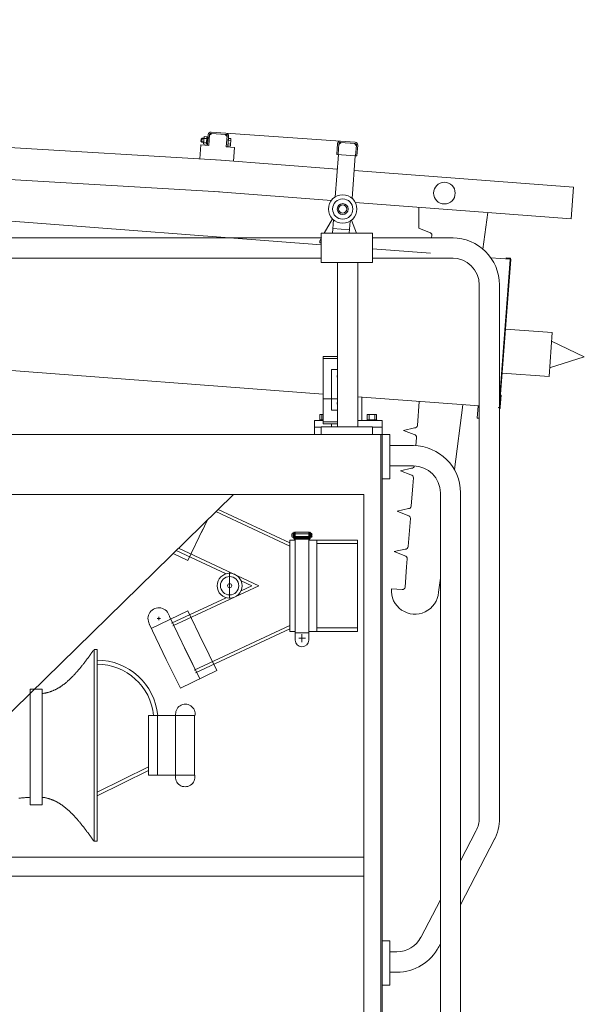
# Model space of a CAD drawing. Header units: metres. Extents: x -167 to 262, y -186 to 508.
# Tile 46 of 256: x 242.222 to 243.057, y -176.211 to -174.756. Entities that reach past the tile are written whole.
import ezdxf

# ---------------------------------------------------------------- set-up
doc = ezdxf.new("R2010")
doc.units = ezdxf.units.M
doc.header["$MEASUREMENT"] = 0

msp = doc.modelspace()

# ---------------------------------------------------------------- linework, layer by layer
at = {"color": 7, "linetype": 'Continuous', "lineweight": 13}
for p, q in [((239.0219, -174.7557), (242.5205, -174.9634)), ((239.0183, -174.8025), (242.5178, -175.0103)), ((239.0229, -174.8112), (242.6679, -175.0884)), ((242.5055, -174.9217), (242.5274, -174.9234)), ((242.4905, -174.9322), (242.4903, -174.935)), ((242.4903, -174.935), (242.4917, -174.9367)), ((242.4905, -174.9322), (242.4922, -174.9307)), ((242.4946, -174.9364), (242.4912, -174.9361)), ((242.495, -174.9315), (242.4916, -174.9312)), ((242.4922, -174.9307), (242.4917, -174.9367)), ((242.4946, -174.9369), (242.4917, -174.9367)), ((242.495, -174.931), (242.4922, -174.9307)), ((242.4952, -174.9284), (242.4944, -174.9394)), ((242.4986, -174.937), (242.4946, -174.9367)), ((242.499, -174.9315), (242.495, -174.9312)), ((242.4992, -174.9287), (242.4952, -174.9284)), ((242.4992, -174.9287), (242.4984, -174.9397)), ((242.4984, -174.9397), (242.4992, -174.9288)), ((242.4988, -174.9335), (242.5005, -174.9355)), ((242.4989, -174.9328), (242.5005, -174.9348)), ((242.501, -174.9289), (242.4992, -174.9288)), ((242.5, -174.9413), (242.5012, -174.9254)), ((242.501, -174.9289), (242.5001, -174.9399)), ((242.5032, -174.9256), (242.502, -174.9415)), ((242.5032, -174.9266), (242.5064, -174.9238)), ((242.5273, -174.9254), (242.5054, -174.9237)), ((242.529, -174.9285), (242.5263, -174.9253)), ((242.6966, -174.9351), (242.5274, -174.9234)), ((242.5279, -174.9435), (242.5291, -174.9275)), ((242.5311, -174.9277), (242.5299, -174.9436)), ((242.5309, -174.9311), (242.53, -174.9422)), ((242.5346, -174.9342), (242.5306, -174.9339)), ((242.5348, -174.9315), (242.5309, -174.9311)), ((242.5348, -174.9315), (242.534, -174.9425)), ((242.6942, -174.94), (242.6974, -174.9372)), ((242.7183, -174.9388), (242.6964, -174.9371)), ((242.6966, -174.9351), (242.7185, -174.9368)), ((242.4885, -174.9615), (242.4901, -174.9406)), ((242.502, -174.9415), (242.4901, -174.9406)), ((242.4984, -174.9397), (242.4944, -174.9394)), ((242.5001, -174.9399), (242.4984, -174.9397)), ((242.5299, -174.9436), (242.5279, -174.9435)), ((242.5399, -174.9444), (242.5279, -174.9435)), ((242.534, -174.9425), (242.53, -174.9422)), ((242.5342, -174.9397), (242.5302, -174.9394)), ((242.5399, -174.9444), (242.5383, -174.9648)), ((242.6911, -174.9547), (242.6923, -174.9388)), ((242.6943, -174.939), (242.6931, -174.9549)), ((242.7201, -174.9419), (242.7173, -174.9387)), ((242.719, -174.9569), (242.7202, -174.9409)), ((242.7222, -174.9411), (242.7209, -174.957)), ((242.5134, -174.9629), (242.6919, -174.9765)), ((242.6936, -174.9549), (242.6888, -175.0178)), ((242.6911, -174.9547), (242.719, -174.9569)), ((242.7185, -174.9568), (242.7137, -175.0197)), ((242.7209, -174.957), (242.719, -174.9569)), ((242.7168, -174.9784), (243.0412, -175.003)), ((242.5099, -175.0097), (242.6832, -175.0229)), ((243.0412, -175.003), (243.0376, -175.0498)), ((242.7184, -175.0256), (243.0376, -175.0498)), ((242.8125, -175.0327), (242.8125, -175.0638)), ((242.6725, -175.0714), (242.6847, -175.05)), ((242.6862, -175.0514), (242.6847, -175.0714)), ((242.7111, -175.0533), (242.7097, -175.0714)), ((242.7202, -175.0714), (242.7128, -175.0521)), ((242.6852, -175.0645), (242.7101, -175.0664)), ((242.828, -175.07), (242.8125, -175.0638)), ((242.828, -175.07), (242.8125, -175.0638)), ((241.7153, -175.078), (242.6688, -175.078)), ((242.6663, -175.0823), (242.6661, -175.0853)), ((242.6663, -175.0823), (242.6688, -175.078)), ((242.744, -175.078), (242.8634, -175.078)), ((242.8314, -175.078), (242.8317, -175.0743)), ((242.6661, -175.0853), (242.6679, -175.0854)), ((242.744, -175.0942), (242.8297, -175.1007)), ((241.7153, -175.1079), (242.6679, -175.1079)), ((242.744, -175.1079), (242.8632, -175.1079)), ((242.9187, -175.1075), (242.9474, -175.1097)), ((242.9317, -175.3184), (242.9475, -175.1102)), ((242.9319, -175.3283), (242.9485, -175.1103)), ((242.9417, -175.1077), (242.9416, -175.1087)), ((242.9416, -175.1087), (242.9466, -175.1091)), ((242.9417, -175.1077), (242.9467, -175.1081)), ((242.6924, -175.1145), (242.6924, -175.3571)), ((242.7223, -175.1145), (242.7223, -175.3571)), ((242.9018, -175.1478), (242.9018, -175.9355)), ((242.9317, -175.1475), (242.9317, -175.3306)), ((243.0095, -175.218), (242.9407, -175.2132)), ((242.6708, -175.309), (241.5122, -175.2208)), ((243.005, -175.2828), (243.0095, -175.218)), ((243.057, -175.2539), (243.0086, -175.2305)), ((242.6708, -175.2532), (242.6924, -175.2532)), ((242.6708, -175.35), (242.6708, -175.2532)), ((242.6708, -175.2562), (242.6924, -175.2562)), ((243.057, -175.2539), (243.0058, -175.2703)), ((242.6924, -175.2726), (242.6833, -175.2726)), ((242.6833, -175.2726), (242.6833, -175.3326)), ((242.9358, -175.2779), (243.005, -175.2828)), ((242.9018, -175.3265), (242.7223, -175.3129)), ((242.7282, -175.3133), (242.7282, -175.3478)), ((242.9329, -175.3284), (242.9343, -175.3105)), ((242.9333, -175.3104), (242.9343, -175.3105)), ((242.6708, -175.3161), (242.6924, -175.3161)), ((242.8103, -175.3551), (242.813, -175.3198)), ((242.8987, -175.3443), (242.9, -175.3264)), ((242.6663, -175.3389), (242.6708, -175.3389)), ((242.6663, -175.3389), (242.6663, -175.3468)), ((242.6693, -175.3468), (242.6693, -175.3389)), ((242.6833, -175.3326), (242.6924, -175.3326)), ((242.7501, -175.3389), (242.7362, -175.3389)), ((242.7362, -175.3468), (242.7362, -175.3389)), ((242.7392, -175.3389), (242.7392, -175.3468)), ((242.7472, -175.3468), (242.7472, -175.3389)), ((242.7501, -175.3389), (242.7501, -175.3468)), ((242.8987, -175.3443), (242.9018, -175.3446)), ((242.9317, -175.3306), (242.9317, -175.9381)), ((242.6583, -175.358), (242.6583, -175.3478)), ((242.6583, -175.3478), (242.6708, -175.3478)), ((242.6679, -175.358), (242.6583, -175.358)), ((242.6583, -175.358), (242.6583, -175.3679)), ((242.6663, -175.3468), (242.6708, -175.3468)), ((242.6663, -175.3478), (242.6663, -175.3468)), ((242.6708, -175.35), (242.6924, -175.35)), ((242.6708, -175.353), (242.6708, -175.35)), ((242.6708, -175.353), (242.6924, -175.353)), ((242.6833, -175.3571), (242.6833, -175.353)), ((242.7282, -175.3478), (242.7223, -175.3478)), ((242.7223, -175.3478), (242.7582, -175.3478)), ((242.7501, -175.3468), (242.7362, -175.3468)), ((242.7362, -175.3478), (242.7362, -175.3468)), ((242.7582, -175.358), (242.744, -175.358)), ((242.7502, -175.3478), (242.7502, -175.3468)), ((242.7582, -175.358), (242.7582, -175.3478)), ((242.7582, -175.358), (242.7582, -175.3679)), ((242.7897, -175.3625), (242.806, -175.3587)), ((242.7582, -175.3686), (242.0711, -175.3686)), ((242.7562, -175.3686), (242.7562, -176.7897)), ((242.7582, -175.3686), (242.7582, -176.7897)), ((242.7697, -175.3686), (242.7582, -175.3686)), ((242.7697, -175.4341), (242.7697, -175.3686)), ((242.7697, -175.3851), (242.8044, -175.3851)), ((242.7697, -175.415), (242.8044, -175.415)), ((242.7582, -175.4341), (242.7697, -175.4341)), ((241.7915, -175.4574), (242.7312, -175.4574)), ((242.1604, -175.8269), (242.5383, -175.4574)), ((242.7312, -175.4574), (242.7312, -176.7897)), ((242.8443, -175.4549), (242.8443, -176.7034)), ((242.8742, -175.4546), (242.8742, -176.7037)), ((242.6218, -175.5336), (242.5125, -175.4826)), ((242.6218, -175.5286), (242.516, -175.4792)), ((242.4911, -175.5132), (242.5002, -175.4946)), ((242.4933, -175.5086), (242.4709, -175.555)), ((242.6249, -175.5189), (242.6249, -175.5162)), ((242.6267, -175.5189), (242.6267, -175.5161)), ((242.6277, -175.5142), (242.6269, -175.5142)), ((242.6277, -175.5158), (242.627, -175.5158)), ((242.6277, -175.5192), (242.627, -175.5192)), ((242.6277, -175.513), (242.6277, -175.522)), ((242.6287, -175.513), (242.6277, -175.513)), ((242.6287, -175.522), (242.6287, -175.513)), ((242.6287, -175.5142), (242.6297, -175.5142)), ((242.6287, -175.5158), (242.6297, -175.5158)), ((242.6287, -175.5188), (242.6297, -175.5188)), ((242.6287, -175.5192), (242.6507, -175.5192)), ((242.6297, -175.513), (242.6497, -175.513)), ((242.6297, -175.513), (242.6297, -175.5153)), ((242.6297, -175.5206), (242.6297, -175.513)), ((242.6297, -175.5153), (242.6497, -175.5153)), ((242.6297, -175.5192), (242.6297, -175.5153)), ((242.6497, -175.513), (242.6497, -175.5153)), ((242.6497, -175.5206), (242.6497, -175.513)), ((242.6507, -175.5142), (242.6497, -175.5142)), ((242.6497, -175.5192), (242.6497, -175.5153)), ((242.6507, -175.5158), (242.6497, -175.5158)), ((242.6507, -175.5188), (242.6497, -175.5188)), ((242.6507, -175.513), (242.6517, -175.513)), ((242.6507, -175.522), (242.6507, -175.513)), ((242.6517, -175.513), (242.6517, -175.522)), ((242.6517, -175.5142), (242.6525, -175.5142)), ((242.6517, -175.5158), (242.6525, -175.5158)), ((242.6517, -175.5192), (242.6525, -175.5192)), ((242.6528, -175.5189), (242.6528, -175.5161)), ((242.6545, -175.5189), (242.6545, -175.5162)), ((242.6218, -175.5921), (242.6218, -175.5247)), ((242.6297, -175.5247), (242.6218, -175.5247)), ((242.6277, -175.521), (242.6269, -175.521)), ((242.6277, -175.5227), (242.6277, -175.522)), ((242.6287, -175.5227), (242.6277, -175.5227)), ((242.6287, -175.521), (242.6507, -175.521)), ((242.6287, -175.522), (242.6287, -175.5227)), ((242.629, -175.5223), (242.6504, -175.5223)), ((242.629, -175.5233), (242.6504, -175.5233)), ((242.6297, -175.5233), (242.6297, -175.581)), ((242.6497, -175.581), (242.6497, -175.5233)), ((242.7217, -175.5247), (242.6497, -175.5247)), ((242.6507, -175.522), (242.6507, -175.5227)), ((242.6507, -175.5227), (242.6517, -175.5227)), ((242.6517, -175.521), (242.6525, -175.521)), ((242.6517, -175.5227), (242.6517, -175.522)), ((242.6618, -175.6595), (242.6618, -175.5247)), ((242.7217, -175.5297), (242.6618, -175.5297)), ((242.7217, -175.5921), (242.7217, -175.5247)), ((242.4709, -175.555), (242.4492, -175.5445)), ((242.5276, -175.5745), (242.4537, -175.5401)), ((242.5761, -175.5921), (242.4572, -175.5367)), ((242.5328, -175.6109), (242.5328, -175.5725)), ((242.5761, -175.5921), (242.4488, -175.6515)), ((242.5654, -175.5921), (242.5497, -175.5848)), ((242.5654, -175.5921), (242.5497, -175.5994)), ((242.6218, -175.5921), (242.6218, -175.6595)), ((242.6297, -175.581), (242.6297, -175.6637)), ((242.6497, -175.6637), (242.6497, -175.581)), ((242.7217, -175.5921), (242.7217, -175.6595)), ((242.5276, -175.6098), (242.4468, -175.6474)), ((242.4709, -175.6292), (242.417, -175.6555)), ((242.4933, -175.6756), (242.4709, -175.6292)), ((242.4391, -175.7013), (242.4137, -175.6486)), ((242.4306, -175.6406), (242.4256, -175.6406)), ((242.4281, -175.6381), (242.4281, -175.6431)), ((242.4685, -175.6887), (242.4438, -175.6373)), ((242.6218, -175.6507), (242.4805, -175.7166)), ((242.6218, -175.6557), (242.4825, -175.7207)), ((242.6297, -175.6595), (242.6218, -175.6595)), ((242.6297, -175.6616), (242.6497, -175.6616)), ((242.6297, -175.6637), (242.6297, -175.6724)), ((242.6397, -175.6756), (242.6397, -175.6637)), ((242.7217, -175.6595), (242.6497, -175.6595)), ((242.6497, -175.6637), (242.6497, -175.6724)), ((242.7217, -175.6545), (242.6618, -175.6545)), ((242.4911, -175.6711), (242.5139, -175.7174)), ((242.6447, -175.6697), (242.6349, -175.6697)), ((242.3324, -175.6864), (242.3369, -175.6864)), ((242.3324, -175.9695), (242.3324, -175.6864)), ((242.3369, -175.9695), (242.3369, -175.6864)), ((242.4663, -175.6841), (242.4888, -175.7296)), ((242.468, -175.6875), (242.4887, -175.7296)), ((242.4375, -175.6979), (242.46, -175.7436)), ((242.5139, -175.7174), (242.46, -175.7436)), ((242.2379, -175.7448), (242.2559, -175.7448)), ((242.2379, -175.9156), (242.2379, -175.7448)), ((242.2559, -175.7448), (242.2559, -175.9156)), ((242.4127, -175.784), (242.4127, -175.8719)), ((242.4127, -175.784), (242.4811, -175.784)), ((242.4264, -175.784), (242.4264, -175.8719)), ((242.4527, -175.784), (242.4527, -175.8719)), ((242.4811, -175.784), (242.4811, -175.8719)), ((242.4127, -175.8596), (242.3369, -175.8969)), ((242.4127, -175.8652), (242.3369, -175.9025)), ((242.4127, -175.8719), (242.4811, -175.8719)), ((242.2559, -175.9156), (242.2379, -175.9156)), ((242.8973, -175.9539), (242.8742, -175.9984)), ((242.3324, -175.9695), (242.3369, -175.9695)), ((242.925, -175.9654), (242.8742, -176.0634)), ((241.9596, -175.9933), (242.7312, -175.9933)), ((241.9258, -176.0213), (242.7312, -176.0213)), ((242.8443, -176.0561), (242.8156, -176.1116)), ((242.7697, -176.1167), (242.7582, -176.1167)), ((242.7697, -176.1822), (242.7697, -176.1167)), ((242.8443, -176.1211), (242.8409, -176.1277)), ((242.7697, -176.1332), (242.7801, -176.1332)), ((242.7697, -176.1631), (242.7827, -176.1631)), ((242.7582, -176.1822), (242.7697, -176.1822))]:
    msp.add_line(p, q, dxfattribs=at)
for points in [[(242.9143, -175.0405), (242.9072, -175.0949)], [(242.8775, -175.3247), (242.8651, -175.4205)], [(242.744, -175.3686), (242.744, -175.3571), (242.6679, -175.3571), (242.6679, -175.3686)]]:
    msp.add_lwpolyline(points, dxfattribs=at)
msp.add_lwpolyline([(242.744, -175.0714), (242.6679, -175.0714), (242.6679, -175.1145), (242.744, -175.1145)], close=True, dxfattribs=at)
for points in [[(242.808, -175.3852), (242.809, -175.373, 0.414214), (242.8053, -175.3687), (242.7897, -175.3625), (242.8053, -175.3687, -0.414214), (242.809, -175.373)], [(242.8443, -175.5809), (242.8416, -175.6018, -1), (242.7719, -175.5965), (242.7879, -175.5977, 0.414214), (242.7921, -175.594), (242.7944, -175.5642), (242.7953, -175.5522, 0.414214), (242.7916, -175.5479), (242.7761, -175.5417), (242.7924, -175.538, 0.414214), (242.7967, -175.5343), (242.799, -175.5044), (242.7999, -175.4925, 0.414214), (242.7962, -175.4882), (242.7806, -175.482), (242.797, -175.4782, 0.414214), (242.8012, -175.4746), (242.8035, -175.4447), (242.8044, -175.4327, 0.414214), (242.8007, -175.4284), (242.7852, -175.4223), (242.8015, -175.4185, 0.414214), (242.8058, -175.4148)]]:
    msp.add_lwpolyline(points, format="xyb", dxfattribs=at)
at = {"color": 7, "linetype": 'Continuous', "lineweight": 13, "flags": 128}
for points in [[(242.3324, -175.6864), (242.3319, -175.6871), (242.3313, -175.6879), (242.3308, -175.6886), (242.3303, -175.6893), (242.3298, -175.69), (242.3292, -175.6907), (242.3287, -175.6914), (242.3282, -175.6922), (242.3277, -175.6929), (242.3272, -175.6936), (242.3266, -175.6943), (242.3261, -175.695), (242.3256, -175.6957), (242.3251, -175.6964), (242.3245, -175.6972), (242.324, -175.6979), (242.3235, -175.6986), (242.323, -175.6993), (242.3224, -175.7), (242.3219, -175.7007), (242.3214, -175.7014), (242.3208, -175.7021), (242.3203, -175.7028), (242.3198, -175.7035), (242.3193, -175.7042), (242.3187, -175.7049), (242.3182, -175.7056), (242.3177, -175.7063), (242.3171, -175.707), (242.3166, -175.7076), (242.3161, -175.7083), (242.3155, -175.709), (242.315, -175.7097), (242.3145, -175.7104), (242.3139, -175.711), (242.3134, -175.7117), (242.3128, -175.7124), (242.3123, -175.713), (242.3118, -175.7137), (242.3112, -175.7143), (242.3107, -175.715), (242.3101, -175.7157), (242.3096, -175.7163), (242.309, -175.7169), (242.3085, -175.7176), (242.3079, -175.7182), (242.3074, -175.7189), (242.3068, -175.7195), (242.3063, -175.7201), (242.3057, -175.7207), (242.3052, -175.7214), (242.3046, -175.722), (242.304, -175.7226), (242.3035, -175.7232), (242.3029, -175.7238), (242.3023, -175.7244), (242.3018, -175.725), (242.3012, -175.7256), (242.3006, -175.7262), (242.3001, -175.7268), (242.2995, -175.7273), (242.2989, -175.7279), (242.2983, -175.7285), (242.2978, -175.729), (242.2972, -175.7296), (242.2966, -175.7301), (242.296, -175.7307), (242.2954, -175.7312), (242.2949, -175.7318), (242.2943, -175.7323), (242.2937, -175.7328), (242.2931, -175.7333), (242.2925, -175.7339), (242.2919, -175.7344), (242.2913, -175.7349), (242.2907, -175.7354), (242.2901, -175.7359), (242.2895, -175.7363), (242.2889, -175.7368), (242.2883, -175.7373), (242.2877, -175.7378), (242.287, -175.7382), (242.2864, -175.7387), (242.2858, -175.7391), (242.2852, -175.7396), (242.2846, -175.74), (242.2839, -175.7404), (242.2833, -175.7409), (242.2827, -175.7413), (242.2821, -175.7417), (242.2814, -175.7421), (242.2808, -175.7425), (242.2801, -175.7429), (242.2795, -175.7432), (242.2789, -175.7436), (242.2782, -175.744), (242.2776, -175.7443), (242.2769, -175.7447), (242.2762, -175.745), (242.2756, -175.7454), (242.2749, -175.7457), (242.2743, -175.746), (242.2736, -175.7463), (242.2729, -175.7466), (242.2723, -175.7469), (242.2716, -175.7472), (242.2709, -175.7475), (242.2702, -175.7477), (242.2695, -175.748), (242.2688, -175.7483), (242.2682, -175.7485), (242.2675, -175.7487), (242.2668, -175.749), (242.2661, -175.7492), (242.2654, -175.7494), (242.2647, -175.7496), (242.2639, -175.7498), (242.2632, -175.75), (242.2625, -175.7501), (242.2618, -175.7503), (242.2611, -175.7505), (242.2604, -175.7506), (242.2596, -175.7507), (242.2589, -175.7509), (242.2582, -175.751), (242.2574, -175.7511), (242.2567, -175.7512), (242.2559, -175.7513)], [(242.2379, -175.7512), (242.2379, -175.7512), (242.2379, -175.7512), (242.2379, -175.7512), (242.2379, -175.7512), (242.2379, -175.7512), (242.2379, -175.7512), (242.2379, -175.7512), (242.2379, -175.7512), (242.2379, -175.7512), (242.2378, -175.7512), (242.2378, -175.7512), (242.2378, -175.7512)], [(242.2379, -175.9047), (242.2365, -175.9048), (242.2351, -175.9049), (242.2337, -175.905), (242.2323, -175.9051), (242.2309, -175.9052), (242.2295, -175.9053), (242.2281, -175.9054), (242.2267, -175.9055), (242.2253, -175.9057), (242.2239, -175.9058), (242.2225, -175.906), (242.2211, -175.9061)], [(242.3324, -175.9695), (242.3319, -175.9688), (242.3313, -175.9681), (242.3308, -175.9674), (242.3303, -175.9666), (242.3298, -175.9659), (242.3292, -175.9652), (242.3287, -175.9645), (242.3282, -175.9638), (242.3277, -175.9631), (242.3272, -175.9623), (242.3266, -175.9616), (242.3261, -175.9609), (242.3256, -175.9602), (242.3251, -175.9595), (242.3245, -175.9588), (242.324, -175.9581), (242.3235, -175.9574), (242.323, -175.9567), (242.3224, -175.956), (242.3219, -175.9552), (242.3214, -175.9545), (242.3208, -175.9538), (242.3203, -175.9531), (242.3198, -175.9524), (242.3193, -175.9517), (242.3187, -175.9511), (242.3182, -175.9504), (242.3177, -175.9497), (242.3171, -175.949), (242.3166, -175.9483), (242.3161, -175.9476), (242.3155, -175.9469), (242.315, -175.9463), (242.3145, -175.9456), (242.3139, -175.9449), (242.3134, -175.9442), (242.3128, -175.9436), (242.3123, -175.9429), (242.3118, -175.9422), (242.3112, -175.9416), (242.3107, -175.9409), (242.3101, -175.9403), (242.3096, -175.9396), (242.309, -175.939), (242.3085, -175.9383), (242.3079, -175.9377), (242.3074, -175.9371), (242.3068, -175.9364), (242.3063, -175.9358), (242.3057, -175.9352), (242.3052, -175.9346), (242.3046, -175.934), (242.304, -175.9333), (242.3035, -175.9327), (242.3029, -175.9321), (242.3023, -175.9315), (242.3018, -175.9309), (242.3012, -175.9303), (242.3006, -175.9298), (242.3001, -175.9292), (242.2995, -175.9286), (242.2989, -175.928), (242.2983, -175.9275), (242.2978, -175.9269), (242.2972, -175.9263), (242.2966, -175.9258), (242.296, -175.9252), (242.2954, -175.9247), (242.2949, -175.9242), (242.2943, -175.9236), (242.2937, -175.9231), (242.2931, -175.9226), (242.2925, -175.9221), (242.2919, -175.9216), (242.2913, -175.9211), (242.2907, -175.9206), (242.2901, -175.9201), (242.2895, -175.9196), (242.2889, -175.9191), (242.2883, -175.9186), (242.2877, -175.9182), (242.287, -175.9177), (242.2864, -175.9173), (242.2858, -175.9168), (242.2852, -175.9164), (242.2846, -175.9159), (242.2839, -175.9155), (242.2833, -175.9151), (242.2827, -175.9147), (242.2821, -175.9143), (242.2814, -175.9139), (242.2808, -175.9135), (242.2801, -175.9131), (242.2795, -175.9127), (242.2789, -175.9123), (242.2782, -175.912), (242.2776, -175.9116), (242.2769, -175.9113), (242.2762, -175.9109), (242.2756, -175.9106), (242.2749, -175.9103), (242.2743, -175.9099), (242.2736, -175.9096), (242.2729, -175.9093), (242.2723, -175.909), (242.2716, -175.9087), (242.2709, -175.9085), (242.2702, -175.9082), (242.2695, -175.9079), (242.2688, -175.9077), (242.2682, -175.9074), (242.2675, -175.9072), (242.2668, -175.907), (242.2661, -175.9068), (242.2654, -175.9065), (242.2647, -175.9063), (242.2639, -175.9062), (242.2632, -175.906), (242.2625, -175.9058), (242.2618, -175.9056), (242.2611, -175.9055), (242.2604, -175.9053), (242.2596, -175.9052), (242.2589, -175.9051), (242.2582, -175.905), (242.2574, -175.9049), (242.2567, -175.9048), (242.2559, -175.9047)]]:
    msp.add_lwpolyline(points, dxfattribs=at)
at = {"color": 7, "linetype": 'Continuous', "lineweight": 13}
for centre, radius in [((242.8502, -175.012), 0.016), ((242.6999, -175.0355), 0.021), ((242.6999, -175.0355), 0.015), ((242.6999, -175.0355), 0.00799), ((242.6999, -175.0355), 0.00599), ((242.5328, -175.5921), 0.0184), ((242.5328, -175.5921), 0.0136), ((242.5328, -175.5921), 0.003), ((242.5328, -175.5921), 0.003)]:
    msp.add_circle(centre, radius, dxfattribs=at)
for centre, radius, start, end in [((242.5052, -174.9257), 0.00399, 85.65, 175.65), ((242.5052, -174.9257), 0.002, 85.65, 175.65), ((242.5271, -174.9274), 0.002, 355.65, 85.65), ((242.5271, -174.9274), 0.00399, 355.65, 85.65), ((242.6963, -174.9391), 0.00399, 85.65, 175.65), ((242.6963, -174.9391), 0.002, 85.65, 175.65), ((242.7182, -174.9408), 0.00399, 355.65, 85.65), ((242.7182, -174.9408), 0.002, 355.65, 85.65), ((242.8277, -175.074), 0.00399, 355.65, 85.65), ((242.8277, -175.074), 0.00399, 355.65, 85.65), ((242.8616, -175.1481), 0.0701, 0.4836, 89.7997), ((242.8618, -175.1478), 0.0399, 0, 90), ((242.9465, -175.1101), 0.000999, 355.65, 85.65), ((242.9465, -175.1101), 0.002, 355.65, 85.65), ((242.6958, -175.2826), 0.00399, 148.5748, 211.4252), ((242.6958, -175.3226), 0.00399, 148.5748, 211.4252), ((242.9299, -175.3282), 0.000999, 265.65, 355.65), ((242.9299, -175.3282), 0.002, 330.9281, 355.65), ((242.9299, -175.3282), 0.003, 305.6388, 355.65), ((242.8063, -175.3548), 0.00399, 265.65, 355.65), ((242.8041, -175.4552), 0.0701, 0.4836, 89.7997), ((242.8044, -175.4549), 0.0399, 0, 90), ((242.6269, -175.5162), 0.00205, 90, 180), ((242.6269, -175.5189), 0.00205, 180, 270), ((242.627, -175.5161), 0.0003, 90, 180), ((242.627, -175.5189), 0.0003, 180, 270), ((242.6525, -175.5162), 0.00205, 0, 90), ((242.6525, -175.5161), 0.0003, 0, 90), ((242.6525, -175.5189), 0.00205, 270, 0), ((242.6525, -175.5189), 0.0003, 270, 0), ((242.629, -175.522), 0.00125, 214.1258, 270), ((242.629, -175.522), 0.0003, 180, 270), ((242.6504, -175.522), 0.0003, 270, 0), ((242.6504, -175.522), 0.00125, 270, 325.8742), ((242.4281, -175.6406), 0.016, 11.9542, 211.5262), ((242.4281, -175.6406), 0.016, 238.1444, 238.9312), ((242.6397, -175.6724), 0.00999, 180, 0), ((242.3369, -175.792), 0.0899, 5.1011, 90), ((242.3369, -175.792), 0.0839, 5.465, 90), ((242.4674, -175.7814), 0.0144, 348.832, 190.6247), ((242.467, -175.8747), 0.0144, 168.832, 11.168), ((242.8618, -175.9355), 0.0399, 332.6086, 0), ((242.8618, -175.9355), 0.0699, 332.6086, 0), ((242.7801, -176.0932), 0.0399, 270, 332.6086), ((242.7801, -176.0932), 0.0699, 270, 332.6086)]:
    msp.add_arc(centre, radius, start, end, dxfattribs=at)

doc.saveas('drawing.dxf')
